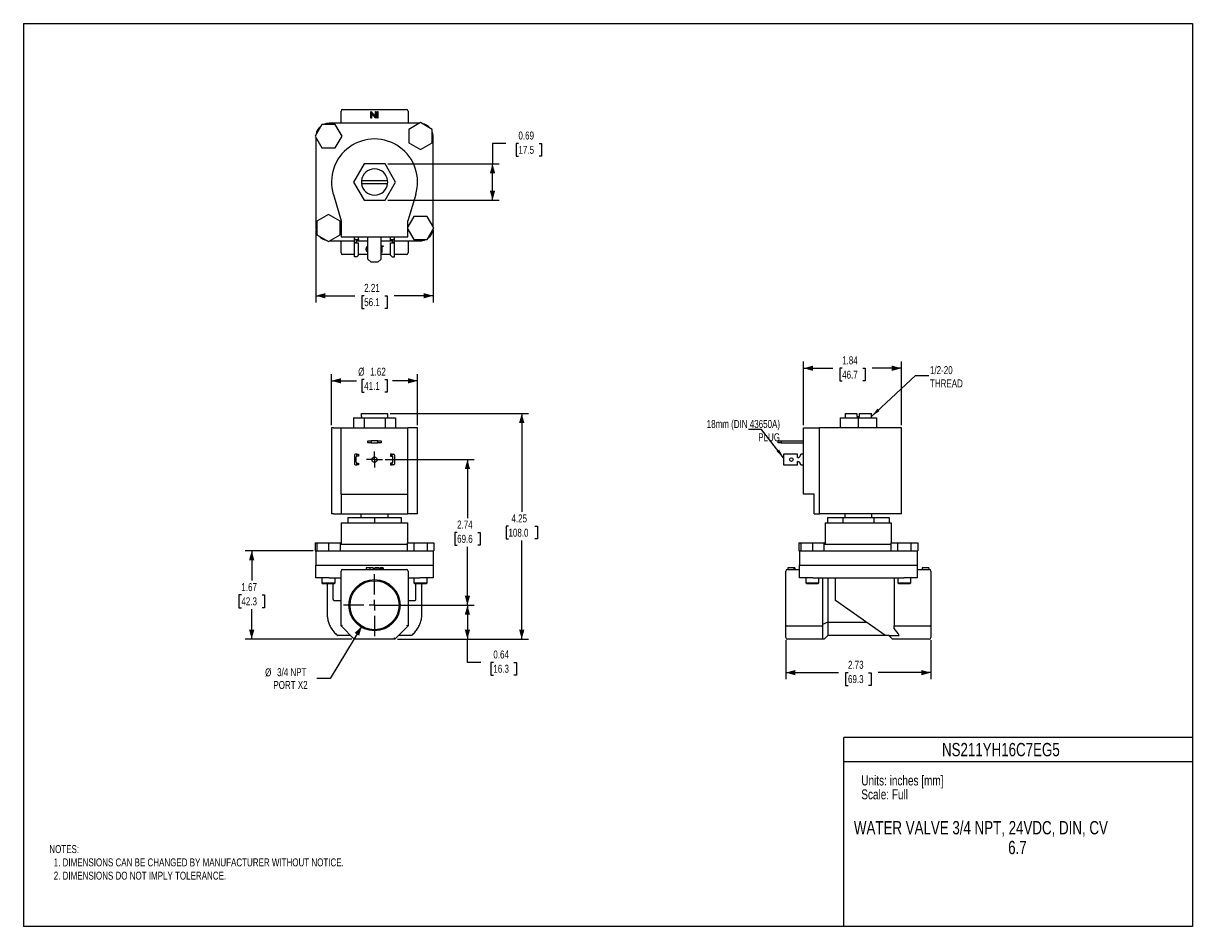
# Model space of a CAD drawing. Header units: inches. Extents: x 0 to 22, y 0 to 17.
import ezdxf
from ezdxf.enums import TextEntityAlignment as Align

# ---------------------------------------------------------------- set-up
doc = ezdxf.new("R2010")
doc.units = ezdxf.units.IN
doc.header["$MEASUREMENT"] = 0
doc.linetypes.add('SLD-Center', pattern=[0.75, 0.6, -0.05, 0.05, -0.05])
doc.linetypes.add('SLD-Solid', pattern=[0])
doc.layers.add('CENTER', color=40, linetype='SLD-Center')
doc.layers.add('SLD-DEFPOINTS', color=7, linetype='Continuous')
doc.layers.add('DIMENSIONS', color=140, linetype='SLD-Solid', lineweight=25)
doc.layers.add('TEXT', color=140, linetype='SLD-Solid', lineweight=25)
doc.styles.add('SLDTEXTSTYLE0', font='TXT', dxfattribs={"width": 0.75})
doc.dimstyles.new('SLDDIMSTYLE0', dxfattribs={"dimtxt": 0.15, "dimasz": 0.18, "dimexe": 0, "dimexo": 0.0625, "dimgap": 0.0375, "dimtad": 0, "dimtih": 1, "dimtoh": 1, "dimrnd": 1e-09, "dimzin": 12, "dimdsep": 46, "dimtxsty": 'SLDTEXTSTYLE0', "dimsah": 1, "dimcen": 0.09, "dimadec": 0, "dimazin": 3, "dimtfac": 1, "dimtofl": 0, "dimtmove": 0, "dimatfit": 3, "dimfxl": 0, "dimfrac": 2, "dimtolj": 1, "dimtzin": 12, "dimarcsym": 0})
doc.dimstyles.new('SLDDIMSTYLE1', dxfattribs={"dimtxt": 0.15, "dimasz": 0.18, "dimexe": 0, "dimexo": 0.0625, "dimgap": 0.0375, "dimtad": 0, "dimtih": 1, "dimtoh": 1, "dimrnd": 1e-09, "dimdsep": 46, "dimtxsty": 'SLDTEXTSTYLE0', "dimsah": 1, "dimcen": 0.09, "dimadec": 0, "dimazin": 2, "dimtfac": 1, "dimtofl": 0, "dimtmove": 0, "dimatfit": 3, "dimfxl": 0, "dimfrac": 2, "dimtolj": 1, "dimtzin": 12, "dimarcsym": 0})
doc.dimstyles.new('SLDDIMSTYLE2', dxfattribs={"dimtxt": 0.15, "dimasz": 0.18, "dimexe": 0, "dimexo": 0.0625, "dimgap": 0.0375, "dimtad": 0, "dimtih": 1, "dimtoh": 1, "dimrnd": 1e-09, "dimzin": 12, "dimdsep": 46, "dimtxsty": 'SLDTEXTSTYLE0', "dimsah": 1, "dimcen": 0, "dimadec": 0, "dimazin": 3, "dimtfac": 1, "dimtofl": 0, "dimtmove": 0, "dimatfit": 3, "dimfxl": 0, "dimfrac": 2, "dimtolj": 1, "dimtzin": 12, "dimarcsym": 0})
doc.dimstyles.new('SLDDIMSTYLE3', dxfattribs={"dimtxt": 0.18, "dimasz": 0.18, "dimexe": 0, "dimexo": 0.0625, "dimgap": 0, "dimtad": 0, "dimtih": 1, "dimtoh": 1, "dimdec": 0, "dimrnd": 1e-09, "dimzin": 0, "dimdsep": 46, "dimtxsty": 'Standard', "dimsah": 1, "dimcen": 0.09, "dimadec": 0, "dimazin": 0, "dimtfac": 0.18, "dimtdec": 0, "dimtofl": 0, "dimtmove": 0, "dimatfit": 3, "dimfxl": 0, "dimfrac": 2, "dimtolj": 1, "dimtzin": 0, "dimarcsym": 0})

# ---------------------------------------------------------------- blocks, each defined once
blk = doc.blocks.new('SW_NOTE_0')
at = {"layer": 'TEXT', "color": 0, "insert": (0, 0.242), "char_height": 0.1875, "attachment_point": 1, "style": 'SLDTEXTSTYLE0'}
blk.add_mtext('Scale: Full', dxfattribs=at)
blk = doc.blocks.new('SW_NOTE_0_1')
at = {"layer": 'TEXT', "color": 0, "insert": (0, 0.242), "char_height": 0.1875, "attachment_point": 1, "style": 'SLDTEXTSTYLE0'}
blk.add_mtext('Units: inches [mm]', dxfattribs=at)
blk = doc.blocks.new('Block1')
at = {"color": 140, "linetype": 'SLD-Solid', "lineweight": 18}
blk.add_line((22, 0), (22, 3.56), dxfattribs=at)
at = {"layer": 'TEXT'}
for p, q in [((22, 3.56), (15.44, 3.56)), ((15.44, 0), (15.44, 3.56)), ((15.44, 3.11), (22, 3.11)), ((22, 0), (15.44, 0))]:
    blk.add_line(p, q, dxfattribs=at)
for name, p in [('SW_NOTE_0_1', (15.766, 2.603)), ('SW_NOTE_0', (15.766, 2.341))]:
    blk.add_blockref(name, p, dxfattribs=at)
at = {"layer": 'TEXT', "color": 140, "style": 'SLDTEXTSTYLE0', "width": 0.75}
for tag, p in [('AUTOATTR1', (18.695, 3.451)), ('AUTOATTR0_0', (18.737, 1.981)), ('AUTOATTR0_1', (18.752, 1.609))]:
    blk.add_attdef(tag, text='', height=0.25, dxfattribs=at).set_placement(p, align=Align.TOP_CENTER)
blk = doc.blocks.new('_D')
at = {"layer": 'DIMENSIONS'}
for p, q in [((6.904, 9.66), (9.502, 9.66)), ((9.377, 9.66), (9.377, 7.805)), ((9.127, 7.534), (9.082, 7.534)), ((9.082, 7.534), (9.082, 7.296)), ((9.626, 7.534), (9.672, 7.534)), ((9.672, 7.534), (9.672, 7.296)), ((9.082, 7.296), (9.127, 7.296)), ((9.377, 5.41), (9.377, 7.266)), ((9.672, 7.296), (9.626, 7.296)), ((7.037, 5.41), (9.502, 5.41))]:
    blk.add_line(p, q, dxfattribs=at)
for points in [[(9.377, 9.66), (9.327, 9.48), (9.427, 9.48)], [(9.377, 5.41), (9.427, 5.59), (9.327, 5.59)]]:
    blk.add_solid(points, dxfattribs=at)
at = {"layer": 'DIMENSIONS', "char_height": 0.15, "attachment_point": 1, "style": 'SLDTEXTSTYLE0'}
for s, insert in [('4.25', (9.183, 7.758)), ('108.0', (9.127, 7.489))]:
    blk.add_mtext(s, dxfattribs=dict(at, insert=insert))
blk = doc.blocks.new('_D_1')
at = {"layer": 'DIMENSIONS'}
for p, q in [((6.807, 8.79), (8.48, 8.79)), ((8.355, 8.79), (8.355, 7.69)), ((8.161, 7.419), (8.115, 7.419)), ((8.115, 7.419), (8.115, 7.181)), ((8.549, 7.419), (8.594, 7.419)), ((8.594, 7.419), (8.594, 7.181)), ((8.115, 7.181), (8.161, 7.181)), ((8.355, 6.05), (8.355, 7.151)), ((8.594, 7.181), (8.549, 7.181)), ((6.657, 6.05), (8.48, 6.05))]:
    blk.add_line(p, q, dxfattribs=at)
for points in [[(8.355, 8.79), (8.305, 8.61), (8.405, 8.61)], [(8.355, 6.05), (8.405, 6.23), (8.305, 6.23)]]:
    blk.add_solid(points, dxfattribs=at)
at = {"layer": 'DIMENSIONS', "char_height": 0.15, "attachment_point": 1, "style": 'SLDTEXTSTYLE0'}
for s, insert in [('2.74', (8.161, 7.643)), ('69.6', (8.161, 7.374))]:
    blk.add_mtext(s, dxfattribs=dict(at, insert=insert))
blk = doc.blocks.new('_D_2')
at = {"layer": 'DIMENSIONS'}
for p, q in [((7.238, 6.05), (8.48, 6.05)), ((8.355, 6.05), (8.355, 5.41)), ((7.037, 5.41), (8.48, 5.41)), ((8.355, 4.974), (8.355, 5.41)), ((8.605, 4.974), (8.355, 4.974)), ((8.843, 4.973), (8.797, 4.973)), ((8.797, 4.973), (8.797, 4.735)), ((9.231, 4.973), (9.276, 4.973)), ((9.276, 4.973), (9.276, 4.735)), ((8.797, 4.735), (8.843, 4.735)), ((9.276, 4.735), (9.231, 4.735))]:
    blk.add_line(p, q, dxfattribs=at)
for points in [[(8.355, 6.05), (8.305, 5.87), (8.405, 5.87)], [(8.355, 5.41), (8.405, 5.59), (8.305, 5.59)]]:
    blk.add_solid(points, dxfattribs=at)
at = {"layer": 'DIMENSIONS', "char_height": 0.15, "attachment_point": 1, "style": 'SLDTEXTSTYLE0'}
for s, insert in [('0.64', (8.843, 5.197)), ('16.3', (8.843, 4.928))]:
    blk.add_mtext(s, dxfattribs=dict(at, insert=insert))
blk = doc.blocks.new('_D_3')
at = {"layer": 'DIMENSIONS'}
for p, q in [((5.797, 9.438), (5.797, 10.398)), ((7.417, 9.438), (7.417, 10.398)), ((5.797, 10.273), (6.27, 10.273)), ((6.413, 10.295), (6.368, 10.295)), ((6.368, 10.295), (6.368, 10.057)), ((6.801, 10.295), (6.847, 10.295)), ((6.847, 10.295), (6.847, 10.057)), ((7.417, 10.273), (6.945, 10.273)), ((6.368, 10.057), (6.413, 10.057)), ((6.847, 10.057), (6.801, 10.057))]:
    blk.add_line(p, q, dxfattribs=at)
for points in [[(5.797, 10.273), (5.977, 10.223), (5.977, 10.323)], [(7.417, 10.273), (7.237, 10.323), (7.237, 10.223)]]:
    blk.add_solid(points, dxfattribs=at)
at = {"layer": 'DIMENSIONS', "char_height": 0.15, "attachment_point": 1, "style": 'SLDTEXTSTYLE0'}
for s, insert in [('%%c', (6.3, 10.519)), ('1.62', (6.526, 10.519)), ('41.1', (6.413, 10.251))]:
    blk.add_mtext(s, dxfattribs=dict(at, insert=insert))
blk = doc.blocks.new('_D_4')
at = {"layer": 'DIMENSIONS'}
for p, q in [((6.369, 5.656), (5.772, 4.669)), ((5.772, 4.669), (5.522, 4.669))]:
    blk.add_line(p, q, dxfattribs=at)
blk.add_solid([(6.369, 5.656), (6.233, 5.528), (6.318, 5.476)], dxfattribs=at)
at = {"layer": 'DIMENSIONS', "char_height": 0.15, "attachment_point": 1, "style": 'SLDTEXTSTYLE0'}
for s, insert in [('%%c', (4.548, 4.861)), ('3/4 NPT', (4.774, 4.864)), ('PORT X2', (4.704, 4.623))]:
    blk.add_mtext(s, dxfattribs=dict(at, insert=insert))
blk = doc.blocks.new('_D_5')
at = {"layer": 'DIMENSIONS'}
for p, q in [((5.452, 7.075), (4.171, 7.075)), ((4.296, 7.075), (4.296, 6.513)), ((4.102, 6.242), (4.056, 6.242)), ((4.056, 6.242), (4.056, 6.003)), ((4.49, 6.242), (4.535, 6.242)), ((4.535, 6.242), (4.535, 6.003)), ((4.056, 6.003), (4.102, 6.003)), ((4.296, 5.41), (4.296, 5.973)), ((4.535, 6.003), (4.49, 6.003)), ((6.177, 5.41), (4.171, 5.41))]:
    blk.add_line(p, q, dxfattribs=at)
for points in [[(4.296, 7.075), (4.246, 6.895), (4.346, 6.895)], [(4.296, 5.41), (4.346, 5.59), (4.246, 5.59)]]:
    blk.add_solid(points, dxfattribs=at)
at = {"layer": 'DIMENSIONS', "char_height": 0.15, "attachment_point": 1, "style": 'SLDTEXTSTYLE0'}
for s, insert in [('1.67', (4.102, 6.465)), ('42.3', (4.102, 6.197))]:
    blk.add_mtext(s, dxfattribs=dict(at, insert=insert))
blk = doc.blocks.new('SW_CENTERMARKSYMBOL_0')
at = {"layer": 'CENTER', "color": 0}
for p, q in [((0, 0.2), (0, 0.581)), ((-0.2, 0), (-0.581, 0)), ((0, 0), (-0.1, 0)), ((0, 0), (0, 0.1)), ((0, 0), (0, -0.1)), ((0, 0), (0.1, 0)), ((0.2, 0), (0.581, 0)), ((0, -0.2), (0, -0.581))]:
    blk.add_line(p, q, dxfattribs=at)
blk = doc.blocks.new('SW_CENTERMARKSYMBOL_1')
at = {"layer": 'CENTER', "color": 0}
for p, q in [((-0.1, 0), (-0.15, 0)), ((0, 0), (-0.1, 0)), ((0, 0.1), (0, 0.15)), ((0, 0), (0, 0.1)), ((0, 0), (0, -0.1)), ((0, 0), (0.1, 0)), ((0.1, 0), (0.15, 0)), ((0, -0.1), (0, -0.15))]:
    blk.add_line(p, q, dxfattribs=at)
blk = doc.blocks.new('_D_6')
at = {"layer": 'DIMENSIONS'}
for p, q in [((14.345, 5.39), (14.345, 4.655)), ((17.075, 5.39), (17.075, 4.655)), ((14.345, 4.78), (15.339, 4.78)), ((15.516, 4.779), (15.47, 4.779)), ((15.47, 4.779), (15.47, 4.541)), ((15.904, 4.779), (15.95, 4.779)), ((15.95, 4.779), (15.95, 4.541)), ((17.075, 4.78), (16.081, 4.78)), ((15.47, 4.541), (15.516, 4.541)), ((15.95, 4.541), (15.904, 4.541))]:
    blk.add_line(p, q, dxfattribs=at)
for points in [[(14.345, 4.78), (14.525, 4.73), (14.525, 4.83)], [(17.075, 4.78), (16.895, 4.83), (16.895, 4.73)]]:
    blk.add_solid(points, dxfattribs=at)
at = {"layer": 'DIMENSIONS', "char_height": 0.15, "attachment_point": 1, "style": 'SLDTEXTSTYLE0'}
for s, insert in [('2.73', (15.516, 5.003)), ('69.3', (15.516, 4.734))]:
    blk.add_mtext(s, dxfattribs=dict(at, insert=insert))
blk = doc.blocks.new('_D_7')
at = {"layer": 'DIMENSIONS'}
for p, q in [((14.68, 9.438), (14.68, 10.634)), ((16.52, 9.438), (16.52, 10.634)), ((14.68, 10.509), (15.229, 10.509)), ((15.406, 10.508), (15.36, 10.508)), ((15.36, 10.508), (15.36, 10.27)), ((15.794, 10.508), (15.84, 10.508)), ((15.84, 10.508), (15.84, 10.27)), ((16.52, 10.509), (15.971, 10.509)), ((15.36, 10.27), (15.406, 10.27)), ((15.84, 10.27), (15.794, 10.27))]:
    blk.add_line(p, q, dxfattribs=at)
for points in [[(14.68, 10.509), (14.86, 10.459), (14.86, 10.559)], [(16.52, 10.509), (16.34, 10.559), (16.34, 10.459)]]:
    blk.add_solid(points, dxfattribs=at)
at = {"layer": 'DIMENSIONS', "char_height": 0.15, "attachment_point": 1, "style": 'SLDTEXTSTYLE0'}
for s, insert in [('1.84', (15.406, 10.732)), ('46.7', (15.406, 10.463))]:
    blk.add_mtext(s, dxfattribs=dict(at, insert=insert))
blk = doc.blocks.new('_D_8')
at = {"layer": 'DIMENSIONS'}
for p, q in [((5.502, 13.109), (5.502, 11.749)), ((7.712, 13.109), (7.712, 11.749)), ((5.502, 11.874), (6.236, 11.874)), ((6.413, 11.873), (6.368, 11.873)), ((6.368, 11.873), (6.368, 11.635)), ((6.801, 11.873), (6.847, 11.873)), ((6.847, 11.873), (6.847, 11.635)), ((7.712, 11.874), (6.978, 11.874)), ((6.368, 11.635), (6.413, 11.635)), ((6.847, 11.635), (6.801, 11.635))]:
    blk.add_line(p, q, dxfattribs=at)
for points in [[(5.502, 11.874), (5.682, 11.824), (5.682, 11.924)], [(7.712, 11.874), (7.532, 11.924), (7.532, 11.824)]]:
    blk.add_solid(points, dxfattribs=at)
at = {"layer": 'DIMENSIONS', "char_height": 0.15, "attachment_point": 1, "style": 'SLDTEXTSTYLE0'}
for s, insert in [('2.21', (6.413, 12.097)), ('56.1', (6.413, 11.828))]:
    blk.add_mtext(s, dxfattribs=dict(at, insert=insert))
blk = doc.blocks.new('_D_9')
at = {"layer": 'DIMENSIONS'}
for p, q in [((9.077, 14.741), (8.827, 14.741)), ((8.827, 14.741), (8.827, 14.358)), ((9.315, 14.74), (9.269, 14.74)), ((9.269, 14.74), (9.269, 14.502)), ((9.703, 14.74), (9.749, 14.74)), ((9.749, 14.74), (9.749, 14.502)), ((6.856, 14.358), (8.952, 14.358)), ((8.827, 13.67), (8.827, 14.358)), ((9.269, 14.502), (9.315, 14.502)), ((9.749, 14.502), (9.703, 14.502)), ((6.856, 13.67), (8.952, 13.67))]:
    blk.add_line(p, q, dxfattribs=at)
for points in [[(8.827, 14.358), (8.777, 14.178), (8.877, 14.178)], [(8.827, 13.67), (8.877, 13.85), (8.777, 13.85)]]:
    blk.add_solid(points, dxfattribs=at)
at = {"layer": 'DIMENSIONS', "char_height": 0.15, "attachment_point": 1, "style": 'SLDTEXTSTYLE0'}
for s, insert in [('0.69', (9.315, 14.964)), ('17.5', (9.315, 14.695))]:
    blk.add_mtext(s, dxfattribs=dict(at, insert=insert))

msp = doc.modelspace()

# ---------------------------------------------------------------- linework, layer by layer
at = {"color": 7, "linetype": 'SLD-Solid'}
for p, q in [((0, 17), (0, 0)), ((0, 17), (22, 17)), ((22, 17), (22, 0)), ((22, 0), (0, 0))]:
    msp.add_line(p, q, dxfattribs=at)
for p, q in [((5.977, 15.119), (5.977, 15.349)), ((6.007, 15.379), (7.207, 15.379)), ((6.538, 15.214), (6.538, 15.339)), ((6.538, 15.339), (6.54, 15.339)), ((6.549, 15.214), (6.538, 15.214)), ((6.54, 15.339), (6.623, 15.241)), ((6.631, 15.214), (6.549, 15.312)), ((6.549, 15.312), (6.549, 15.214)), ((6.623, 15.241), (6.623, 15.339)), ((6.623, 15.339), (6.634, 15.339)), ((6.634, 15.214), (6.631, 15.214)), ((6.634, 15.339), (6.634, 15.214)), ((6.661, 15.214), (6.661, 15.339)), ((6.661, 15.339), (6.672, 15.339)), ((6.672, 15.214), (6.661, 15.214)), ((6.672, 15.339), (6.672, 15.214)), ((7.237, 15.349), (7.237, 15.119)), ((5.616, 15.098), (5.49, 14.879)), ((5.869, 15.098), (5.616, 15.098)), ((7.45, 15.119), (5.752, 15.119)), ((5.995, 14.879), (5.869, 15.098)), ((7.472, 15.132), (7.254, 15.005)), ((7.254, 15.005), (7.254, 14.753)), ((7.691, 15.005), (7.472, 15.132)), ((7.691, 14.753), (7.691, 15.005)), ((5.49, 14.879), (5.616, 14.66)), ((5.502, 14.857), (5.502, 13.159)), ((5.869, 14.66), (5.995, 14.879)), ((7.254, 14.753), (7.472, 14.626)), ((7.472, 14.626), (7.691, 14.753)), ((7.712, 13.171), (7.712, 14.869)), ((5.616, 14.66), (5.869, 14.66)), ((6.409, 14.358), (6.21, 14.014)), ((6.806, 14.358), (6.409, 14.358)), ((7.004, 14.014), (6.806, 14.358)), ((6.21, 14.014), (6.409, 13.67)), ((6.854, 14.039), (6.361, 14.039)), ((6.361, 13.989), (6.854, 13.989)), ((6.806, 13.67), (7.004, 14.014)), ((5.832, 13.779), (5.982, 13.284)), ((6.409, 13.67), (6.806, 13.67)), ((7.382, 13.779), (7.232, 13.284)), ((5.742, 13.402), (5.524, 13.275)), ((5.524, 13.275), (5.524, 13.023)), ((5.961, 13.275), (5.742, 13.402)), ((5.961, 13.023), (5.961, 13.275)), ((5.982, 13.284), (5.982, 12.984)), ((7.346, 13.368), (7.232, 13.171)), ((7.232, 12.984), (7.232, 13.284)), ((7.599, 13.368), (7.346, 13.368)), ((7.725, 13.149), (7.599, 13.368)), ((5.524, 13.023), (5.742, 12.896)), ((5.742, 12.896), (5.961, 13.023)), ((5.982, 12.984), (7.232, 12.984)), ((6.232, 12.928), (6.232, 12.984)), ((6.307, 12.93), (6.307, 12.984)), ((6.482, 12.564), (6.482, 12.984)), ((6.732, 12.564), (6.732, 12.984)), ((6.907, 12.93), (6.907, 12.984)), ((6.982, 12.928), (6.982, 12.984)), ((7.232, 13.127), (7.346, 12.93)), ((7.599, 12.93), (7.725, 13.149)), ((5.764, 12.909), (6.232, 12.909)), ((5.977, 12.679), (5.977, 12.909)), ((6.232, 12.87), (6.232, 12.928)), ((6.232, 12.609), (6.232, 12.87)), ((6.247, 12.87), (6.232, 12.87)), ((6.247, 12.93), (6.307, 12.93)), ((6.247, 12.87), (6.307, 12.87)), ((6.264, 12.909), (6.482, 12.909)), ((6.264, 12.907), (6.264, 12.87)), ((6.307, 12.921), (6.279, 12.921)), ((6.307, 12.93), (6.307, 12.921)), ((6.307, 12.639), (6.307, 12.87)), ((6.732, 12.909), (6.95, 12.909)), ((6.732, 12.814), (6.771, 12.814)), ((6.771, 12.801), (6.744, 12.801)), ((6.744, 12.801), (6.744, 12.689)), ((6.771, 12.814), (6.771, 12.801)), ((6.907, 12.93), (6.967, 12.93)), ((6.907, 12.921), (6.907, 12.93)), ((6.935, 12.921), (6.907, 12.921)), ((6.907, 12.639), (6.907, 12.87)), ((6.907, 12.87), (6.967, 12.87)), ((6.95, 12.87), (6.95, 12.907)), ((6.982, 12.87), (6.967, 12.87)), ((6.982, 12.87), (6.982, 12.928)), ((6.982, 12.909), (7.462, 12.909)), ((6.982, 12.609), (6.982, 12.87)), ((7.237, 12.909), (7.237, 12.679)), ((7.346, 12.93), (7.599, 12.93)), ((6.232, 12.649), (6.007, 12.649)), ((6.247, 12.609), (6.232, 12.609)), ((6.277, 12.609), (6.247, 12.609)), ((6.277, 12.609), (6.307, 12.639)), ((6.482, 12.649), (6.307, 12.649)), ((6.482, 12.564), (6.542, 12.504)), ((6.672, 12.504), (6.732, 12.564)), ((6.744, 12.689), (6.732, 12.689)), ((6.907, 12.649), (6.732, 12.649)), ((6.937, 12.609), (6.907, 12.639)), ((6.937, 12.609), (6.967, 12.609)), ((6.967, 12.609), (6.982, 12.609)), ((7.207, 12.649), (6.982, 12.649)), ((6.672, 12.504), (6.542, 12.504)), ((6.21, 9.574), (6.21, 9.388)), ((6.21, 9.574), (6.409, 9.574)), ((6.359, 9.6), (6.359, 9.574)), ((6.359, 9.6), (6.361, 9.6)), ((6.361, 9.6), (6.361, 9.66)), ((6.361, 9.66), (6.854, 9.66)), ((6.409, 9.574), (6.409, 9.388)), ((6.409, 9.574), (6.806, 9.574)), ((6.806, 9.574), (6.806, 9.388)), ((6.806, 9.574), (7.004, 9.574)), ((6.854, 9.66), (6.854, 9.6)), ((6.854, 9.6), (6.855, 9.6)), ((6.855, 9.574), (6.855, 9.6)), ((7.004, 9.574), (7.004, 9.388)), ((15.366, 9.574), (15.366, 9.388)), ((15.366, 9.574), (15.71, 9.574)), ((15.462, 9.66), (15.462, 9.574)), ((15.462, 9.66), (15.685, 9.66)), ((15.685, 9.66), (15.685, 9.6)), ((15.685, 9.6), (15.735, 9.6)), ((15.71, 9.574), (15.71, 9.388)), ((15.71, 9.574), (16.054, 9.574)), ((15.735, 9.6), (15.735, 9.66)), ((15.735, 9.66), (15.958, 9.66)), ((15.958, 9.574), (15.958, 9.66)), ((16.054, 9.574), (16.054, 9.388)), ((5.797, 9.388), (5.797, 7.768)), ((5.832, 9.388), (5.797, 9.388)), ((5.832, 9.388), (5.982, 9.388)), ((5.982, 8.138), (5.982, 9.388)), ((5.982, 9.388), (7.232, 9.388)), ((7.232, 8.138), (7.232, 9.388)), ((7.382, 9.388), (7.232, 9.388)), ((7.417, 9.388), (7.382, 9.388)), ((7.417, 7.768), (7.417, 9.388)), ((14.68, 8.138), (14.68, 9.388)), ((14.68, 9.388), (14.98, 9.388)), ((14.98, 7.768), (14.98, 9.388)), ((15.475, 9.388), (14.98, 9.388)), ((16.52, 9.388), (15.475, 9.388)), ((16.52, 7.768), (16.52, 9.388)), ((6.482, 9.108), (6.482, 9.14)), ((6.482, 9.14), (6.542, 9.14)), ((6.542, 9.108), (6.482, 9.108)), ((6.542, 9.14), (6.542, 9.108)), ((6.672, 9.14), (6.542, 9.14)), ((6.542, 9.108), (6.672, 9.108)), ((6.672, 9.108), (6.672, 9.14)), ((6.672, 9.14), (6.732, 9.14)), ((6.732, 9.108), (6.672, 9.108)), ((6.732, 9.14), (6.732, 9.108)), ((14.2, 9.108), (14.2, 9.14)), ((14.2, 9.14), (14.26, 9.14)), ((14.26, 9.108), (14.2, 9.108)), ((14.26, 9.14), (14.26, 9.108)), ((14.26, 9.14), (14.68, 9.14)), ((14.26, 9.108), (14.68, 9.108)), ((6.232, 8.874), (6.232, 8.707)), ((6.277, 8.889), (6.247, 8.889)), ((6.264, 8.739), (6.264, 8.842)), ((6.277, 8.857), (6.277, 8.889)), ((6.277, 8.889), (6.307, 8.889)), ((6.307, 8.857), (6.279, 8.857)), ((6.307, 8.889), (6.307, 8.857)), ((6.907, 8.889), (6.907, 8.857)), ((6.937, 8.889), (6.907, 8.889)), ((6.907, 8.857), (6.935, 8.857)), ((6.937, 8.857), (6.937, 8.889)), ((6.937, 8.889), (6.967, 8.889)), ((6.95, 8.739), (6.95, 8.842)), ((6.982, 8.874), (6.982, 8.707)), ((14.305, 8.889), (14.305, 8.874)), ((14.566, 8.889), (14.305, 8.889)), ((14.305, 8.874), (14.305, 8.707)), ((14.566, 8.874), (14.566, 8.889)), ((14.566, 8.829), (14.566, 8.874)), ((14.68, 8.889), (14.626, 8.889)), ((6.247, 8.692), (6.277, 8.692)), ((6.277, 8.692), (6.277, 8.724)), ((6.307, 8.692), (6.277, 8.692)), ((6.279, 8.724), (6.307, 8.724)), ((6.307, 8.724), (6.307, 8.692)), ((6.907, 8.724), (6.907, 8.692)), ((6.935, 8.724), (6.907, 8.724)), ((6.907, 8.692), (6.937, 8.692)), ((6.937, 8.692), (6.937, 8.724)), ((6.967, 8.692), (6.937, 8.692)), ((14.305, 8.707), (14.305, 8.692)), ((14.305, 8.692), (14.566, 8.692)), ((14.566, 8.707), (14.566, 8.752)), ((14.566, 8.692), (14.566, 8.707)), ((14.626, 8.692), (14.68, 8.692)), ((5.982, 8.138), (7.232, 8.138)), ((5.982, 8.138), (5.982, 7.768)), ((7.232, 7.768), (7.232, 8.138)), ((14.88, 8.138), (14.68, 8.138)), ((14.88, 7.768), (14.88, 8.138)), ((5.832, 7.768), (5.797, 7.768)), ((5.832, 7.768), (5.982, 7.768)), ((5.982, 7.768), (7.232, 7.768)), ((6.351, 7.768), (6.351, 7.698)), ((6.863, 7.698), (6.863, 7.768)), ((7.382, 7.768), (7.232, 7.768)), ((7.417, 7.768), (7.382, 7.768)), ((14.88, 7.768), (14.98, 7.768)), ((15.475, 7.768), (14.98, 7.768)), ((15.454, 7.768), (15.454, 7.698)), ((16.52, 7.768), (15.475, 7.768)), ((15.966, 7.698), (15.966, 7.768)), ((5.982, 7.598), (5.982, 7.2)), ((5.982, 7.598), (7.232, 7.598)), ((6.107, 7.698), (6.107, 7.598)), ((6.107, 7.698), (6.607, 7.698)), ((6.607, 7.698), (6.607, 7.598)), ((6.607, 7.698), (7.107, 7.698)), ((7.107, 7.698), (7.107, 7.598)), ((7.232, 7.225), (7.232, 7.598)), ((15.085, 7.598), (15.085, 7.2)), ((15.085, 7.598), (16.335, 7.598)), ((15.133, 7.698), (15.133, 7.598)), ((15.133, 7.698), (15.421, 7.698)), ((15.421, 7.698), (15.421, 7.598)), ((15.421, 7.698), (15.999, 7.698)), ((15.999, 7.698), (15.999, 7.598)), ((15.999, 7.698), (16.288, 7.698)), ((16.288, 7.698), (16.288, 7.598)), ((16.335, 7.225), (16.335, 7.598)), ((5.49, 7.225), (5.49, 7.075)), ((5.49, 7.225), (5.524, 7.225)), ((5.49, 7.075), (5.502, 7.075)), ((5.502, 7.075), (5.502, 6.8)), ((5.502, 7.075), (5.524, 7.075)), ((5.524, 7.225), (5.524, 7.075)), ((5.524, 7.225), (5.742, 7.225)), ((5.524, 7.075), (5.556, 7.075)), ((5.556, 7.075), (5.716, 7.075)), ((5.716, 7.075), (5.742, 7.075)), ((5.742, 7.225), (5.742, 7.075)), ((5.742, 7.225), (5.961, 7.225)), ((5.742, 7.075), (5.764, 7.075)), ((5.764, 7.075), (7.462, 7.075)), ((5.961, 7.225), (5.961, 7.075)), ((5.961, 7.225), (5.982, 7.225)), ((5.982, 7.2), (5.961, 7.179)), ((5.982, 7.2), (7.22, 7.2)), ((7.22, 7.225), (7.22, 7.075)), ((7.22, 7.225), (7.346, 7.225)), ((7.346, 7.225), (7.346, 7.075)), ((7.346, 7.225), (7.599, 7.225)), ((7.462, 7.075), (7.563, 7.075)), ((7.563, 7.075), (7.599, 7.075)), ((7.599, 7.225), (7.599, 7.075)), ((7.599, 7.225), (7.725, 7.225)), ((7.599, 7.075), (7.618, 7.075)), ((7.618, 7.075), (7.71, 7.075)), ((7.71, 7.075), (7.725, 7.075)), ((7.712, 7.075), (7.712, 6.8)), ((7.725, 7.225), (7.725, 7.075)), ((14.593, 7.225), (14.593, 7.075)), ((14.593, 7.225), (14.626, 7.225)), ((14.593, 7.075), (14.605, 7.075)), ((14.605, 7.075), (14.605, 6.8)), ((14.605, 7.075), (14.626, 7.075)), ((14.626, 7.225), (14.626, 7.075)), ((14.626, 7.225), (14.845, 7.225)), ((14.626, 7.075), (14.659, 7.075)), ((14.659, 7.075), (14.819, 7.075)), ((14.819, 7.075), (14.845, 7.075)), ((14.845, 7.225), (14.845, 7.075)), ((14.845, 7.225), (15.064, 7.225)), ((14.845, 7.075), (14.867, 7.075)), ((14.867, 7.075), (16.565, 7.075)), ((15.064, 7.225), (15.085, 7.225)), ((15.064, 7.225), (15.064, 7.075)), ((15.085, 7.2), (15.064, 7.179)), ((15.085, 7.2), (16.323, 7.2)), ((16.323, 7.225), (16.323, 7.075)), ((16.323, 7.225), (16.449, 7.225)), ((16.449, 7.225), (16.449, 7.075)), ((16.449, 7.225), (16.701, 7.225)), ((16.565, 7.075), (16.666, 7.075)), ((16.666, 7.075), (16.701, 7.075)), ((16.701, 7.225), (16.701, 7.075)), ((16.701, 7.225), (16.828, 7.225)), ((16.701, 7.075), (16.72, 7.075)), ((16.72, 7.075), (16.812, 7.075)), ((16.812, 7.075), (16.828, 7.075)), ((16.815, 7.075), (16.815, 6.8)), ((16.828, 7.225), (16.828, 7.075)), ((5.502, 6.564), (5.502, 6.8)), ((5.502, 6.8), (5.752, 6.8)), ((5.502, 6.8), (5.752, 6.8)), ((5.752, 6.8), (7.462, 6.8)), ((5.752, 6.8), (7.462, 6.8)), ((5.977, 5.66), (5.977, 6.691)), ((6.007, 6.721), (7.207, 6.721)), ((6.45, 6.751), (6.45, 6.721)), ((6.516, 6.751), (6.516, 6.721)), ((6.582, 6.751), (6.582, 6.721)), ((6.607, 6.751), (6.607, 6.721)), ((6.61, 6.751), (6.61, 6.721)), ((6.649, 6.751), (6.649, 6.721)), ((6.687, 6.751), (6.687, 6.721)), ((6.705, 6.751), (6.705, 6.721)), ((6.732, 6.751), (6.705, 6.751)), ((6.744, 6.751), (6.732, 6.751)), ((6.732, 6.751), (6.732, 6.721)), ((6.744, 6.751), (6.744, 6.721)), ((6.771, 6.751), (6.744, 6.751)), ((6.771, 6.751), (6.771, 6.721)), ((7.237, 6.691), (7.237, 5.66)), ((7.462, 6.8), (7.712, 6.8)), ((7.462, 6.8), (7.712, 6.8)), ((7.712, 6.8), (7.712, 6.564)), ((14.345, 5.673), (14.345, 6.691)), ((14.375, 6.721), (14.605, 6.721)), ((14.382, 6.751), (14.382, 6.721)), ((14.383, 6.751), (14.382, 6.751)), ((14.385, 6.751), (14.385, 6.721)), ((14.497, 6.751), (14.385, 6.751)), ((14.497, 6.751), (14.497, 6.721)), ((14.51, 6.751), (14.497, 6.751)), ((14.51, 6.751), (14.51, 6.721)), ((14.513, 6.751), (14.512, 6.751)), ((14.513, 6.751), (14.513, 6.721)), ((14.605, 6.564), (14.605, 6.8)), ((14.605, 6.8), (14.855, 6.8)), ((14.605, 6.8), (14.855, 6.8)), ((14.855, 6.8), (16.565, 6.8)), ((14.855, 6.8), (16.565, 6.8)), ((16.565, 6.8), (16.815, 6.8)), ((16.565, 6.8), (16.815, 6.8)), ((16.815, 6.8), (16.815, 6.564)), ((16.815, 6.721), (17.045, 6.721)), ((16.91, 6.751), (16.91, 6.721)), ((17.035, 6.751), (16.91, 6.751)), ((17.035, 6.751), (17.035, 6.721)), ((17.075, 6.691), (17.075, 5.673)), ((5.752, 6.564), (5.502, 6.564)), ((5.618, 6.564), (5.618, 6.47)), ((5.618, 6.47), (5.638, 6.45)), ((5.618, 6.47), (5.866, 6.47)), ((5.846, 6.45), (5.638, 6.45)), ((5.717, 6.45), (5.717, 5.872)), ((5.752, 6.564), (5.977, 6.564)), ((5.828, 6.163), (5.828, 6.45)), ((5.846, 6.45), (5.866, 6.47)), ((5.866, 6.47), (5.866, 6.564)), ((7.237, 6.564), (7.462, 6.564)), ((7.348, 6.564), (7.348, 6.47)), ((7.348, 6.47), (7.368, 6.45)), ((7.348, 6.47), (7.596, 6.47)), ((7.576, 6.45), (7.368, 6.45)), ((7.387, 6.163), (7.387, 6.45)), ((7.712, 6.564), (7.462, 6.564)), ((7.497, 5.872), (7.497, 6.45)), ((7.576, 6.45), (7.596, 6.47)), ((7.596, 6.47), (7.596, 6.564)), ((14.855, 6.564), (14.605, 6.564)), ((14.721, 6.564), (14.721, 6.47)), ((14.721, 6.47), (14.741, 6.45)), ((14.721, 6.47), (14.969, 6.47)), ((14.949, 6.45), (14.741, 6.45)), ((14.855, 6.564), (16.565, 6.564)), ((14.949, 6.45), (14.969, 6.47)), ((14.969, 6.47), (14.969, 6.564)), ((15.035, 6.564), (15.035, 5.66)), ((15.135, 6.564), (15.135, 5.73)), ((15.28, 6.163), (15.28, 6.564)), ((16.385, 6.564), (16.385, 5.66)), ((16.451, 6.564), (16.451, 6.47)), ((16.451, 6.47), (16.471, 6.45)), ((16.451, 6.47), (16.699, 6.47)), ((16.679, 6.45), (16.471, 6.45)), ((16.815, 6.564), (16.565, 6.564)), ((16.679, 6.45), (16.699, 6.47)), ((16.699, 6.47), (16.699, 6.564)), ((5.853, 6.136), (5.977, 6.136)), ((7.237, 6.136), (7.362, 6.136)), ((16.209, 5.486), (15.28, 6.136)), ((15.135, 5.73), (15.035, 5.689)), ((15.135, 5.73), (15.135, 5.48)), ((15.135, 5.73), (15.86, 5.73)), ((5.977, 5.66), (6.007, 5.673)), ((6.227, 5.41), (5.977, 5.66)), ((7.237, 5.66), (6.987, 5.41)), ((7.207, 5.673), (7.237, 5.66)), ((14.345, 5.44), (14.345, 5.673)), ((14.375, 5.66), (15.035, 5.66)), ((15.035, 5.66), (15.035, 5.41)), ((16.385, 5.66), (17.045, 5.66)), ((16.385, 5.61), (16.385, 5.66)), ((17.075, 5.673), (17.075, 5.44)), ((6.157, 5.48), (5.91, 5.48)), ((6.24, 5.44), (6.227, 5.41)), ((6.987, 5.41), (6.227, 5.41)), ((6.975, 5.44), (6.987, 5.41)), ((7.304, 5.48), (7.057, 5.48)), ((15.035, 5.41), (14.375, 5.41)), ((15.065, 5.41), (15.035, 5.41)), ((15.135, 5.48), (15.065, 5.41)), ((16.227, 5.48), (15.135, 5.48)), ((16.355, 5.41), (16.285, 5.48)), ((16.289, 5.48), (16.478, 5.48)), ((17.045, 5.41), (16.355, 5.41))]:
    msp.add_line(p, q)
for centre, radius in [((6.607, 8.79), 0.05), ((14.45, 8.79), 0.0335), ((6.607, 6.05), 0.481), ((6.607, 6.05), 0.461)]:
    msp.add_circle(centre, radius)
for centre, radius, start, end in [((6.007, 15.349), 0.03, 90, 180), ((7.207, 15.349), 0.03, 0, 90), ((5.752, 14.869), 0.25, 128.3789, 171.6211), ((5.752, 14.869), 0.25, 90, 113.7943), ((7.462, 14.869), 0.25, 38.3789, 81.6211), ((7.462, 14.869), 0.25, 0, 23.7943), ((6.607, 14.014), 0.81, 343.1245, 196.8755), ((6.607, 14.014), 0.248, 5.7856, 174.2144), ((6.607, 14.014), 0.248, 174.2144, 185.7856), ((6.607, 14.014), 0.248, 185.7856, 354.2144), ((6.607, 14.014), 0.248, 354.2144, 5.7856), ((5.752, 13.159), 0.25, 180, 203.7943), ((5.752, 13.159), 0.25, 218.3789, 261.6211), ((7.462, 13.159), 0.25, 308.3789, 351.6211), ((7.462, 13.159), 0.25, 270, 293.7943), ((6.007, 12.679), 0.03, 180, 270), ((7.207, 12.679), 0.03, 270, 0), ((6.247, 8.874), 0.015, 90, 180), ((6.279, 8.842), 0.015, 97.6623, 180), ((6.279, 8.842), 0.015, 90, 97.6623), ((6.935, 8.842), 0.015, 82.3377, 90), ((6.935, 8.842), 0.015, 0, 82.3377), ((6.967, 8.874), 0.015, 0, 90), ((14.566, 8.889), 0.06, 270, 345.5225), ((6.247, 8.707), 0.015, 180, 270), ((6.279, 8.739), 0.015, 180, 262.3377), ((6.279, 8.739), 0.015, 262.3377, 270), ((6.935, 8.739), 0.015, 270, 277.6623), ((6.935, 8.739), 0.015, 277.6623, 0), ((6.967, 8.707), 0.015, 270, 0), ((14.566, 8.692), 0.06, 14.4775, 90), ((6.007, 6.691), 0.03, 90, 180), ((7.207, 6.691), 0.03, 0, 90), ((14.375, 6.691), 0.03, 90, 180), ((17.045, 6.691), 0.03, 0, 90), ((15.71, 5.03), 0.89, 30.3724, 40.6743), ((14.375, 5.44), 0.03, 180, 270), ((17.045, 5.44), 0.03, 270, 0)]:
    msp.add_arc(centre, radius, start, end)
for centre, major_axis, ratio, start_param, end_param in [((6.607, 5.872), (0.89, 0), 0.676605, 6.211459, 6.353987), ((14.375, 5.673), (0.03, 0), 0.414214, 3.141593, 4.712389), ((17.045, 5.673), (0.03, 0), 0.414214, 4.712389, 6.283185)]:
    msp.add_ellipse(centre, major_axis=major_axis, ratio=ratio, start_param=start_param, end_param=end_param)
for points, knots in [([(6.247, 12.93), (6.243, 12.93), (6.239, 12.93), (6.234, 12.93), (6.232, 12.929), (6.232, 12.928)], [0, 0, 0, 0, 0.5, 0.5, 1, 1, 1, 1]), ([(6.279, 12.921), (6.277, 12.921), (6.275, 12.92), (6.271, 12.919), (6.269, 12.918), (6.265, 12.914), (6.264, 12.911), (6.264, 12.907)], [0, 0, 0, 0, 0.25, 0.25, 0.5, 0.5, 1, 1, 1, 1]), ([(6.45, 12.751), (6.451, 12.76), (6.454, 12.779), (6.468, 12.799), (6.479, 12.805), (6.482, 12.807)], [0, 0, 0, 0, 0.423817, 0.847429, 1, 1, 1, 1]), ([(6.482, 12.791), (6.479, 12.79), (6.471, 12.784), (6.463, 12.769), (6.462, 12.757), (6.461, 12.751)], [0, 0, 0, 0, 0.220908, 0.610375, 1, 1, 1, 1]), ([(6.95, 12.907), (6.95, 12.911), (6.949, 12.914), (6.946, 12.918), (6.944, 12.919), (6.94, 12.92), (6.938, 12.921), (6.935, 12.921)], [0, 0, 0, 0, 0.5, 0.5, 0.75, 0.75, 1, 1, 1, 1]), ([(6.982, 12.928), (6.982, 12.929), (6.981, 12.93), (6.975, 12.93), (6.971, 12.93), (6.967, 12.93)], [0, 0, 0, 0, 0.5, 0.5, 1, 1, 1, 1]), ([(6.482, 12.695), (6.481, 12.695), (6.475, 12.698), (6.464, 12.71), (6.452, 12.728), (6.451, 12.743), (6.45, 12.751)], [0, 0, 0, 0, 0.0429665, 0.3284522, 0.6641643, 1, 1, 1, 1]), ([(6.461, 12.751), (6.462, 12.743), (6.465, 12.728), (6.475, 12.714), (6.482, 12.71), (6.482, 12.71)], [0, 0, 0, 0, 0.489078, 0.978584, 1, 1, 1, 1]), ([(14.624, 8.874), (14.625, 8.878), (14.626, 8.882), (14.626, 8.887), (14.626, 8.889), (14.626, 8.889)], [0, 0, 0, 0, 0.5, 0.5, 1, 1, 1, 1]), ([(14.626, 8.692), (14.626, 8.692), (14.626, 8.693), (14.626, 8.699), (14.625, 8.703), (14.624, 8.707)], [0, 0, 0, 0, 0.5, 0.5, 1, 1, 1, 1]), ([(6.516, 6.751), (6.514, 6.751), (6.509, 6.751), (6.503, 6.751), (6.497, 6.751), (6.491, 6.751), (6.485, 6.751), (6.479, 6.751), (6.474, 6.751), (6.469, 6.751), (6.465, 6.751), (6.461, 6.751), (6.458, 6.751), (6.455, 6.751), (6.453, 6.751), (6.451, 6.751), (6.45, 6.751), (6.45, 6.751), (6.45, 6.751)], [0, 0, 0, 0, 0.065819, 0.129747, 0.192072, 0.253459, 0.31457, 0.37628, 0.439026, 0.503267, 0.567493, 0.629705, 0.691, 0.751452, 0.812004, 0.87315, 0.935635, 1, 1, 1, 1]), ([(6.582, 6.751), (6.582, 6.751), (6.581, 6.751), (6.581, 6.751), (6.579, 6.751), (6.577, 6.751), (6.574, 6.751), (6.571, 6.751), (6.567, 6.751), (6.563, 6.751), (6.558, 6.751), (6.553, 6.751), (6.547, 6.751), (6.541, 6.751), (6.536, 6.751), (6.529, 6.751), (6.523, 6.751), (6.518, 6.751), (6.516, 6.751)], [0, 0, 0, 0, 0.065227, 0.128569, 0.19032, 0.251378, 0.312388, 0.373789, 0.436431, 0.500567, 0.564687, 0.627136, 0.688455, 0.749246, 0.810155, 0.871671, 0.934773, 1, 1, 1, 1]), ([(6.649, 6.751), (6.647, 6.751), (6.645, 6.751), (6.642, 6.751), (6.638, 6.751), (6.635, 6.751), (6.632, 6.751), (6.629, 6.751), (6.626, 6.751), (6.623, 6.751), (6.621, 6.751), (6.619, 6.751), (6.617, 6.751), (6.615, 6.751), (6.613, 6.751), (6.612, 6.751), (6.61, 6.751), (6.61, 6.751), (6.61, 6.751)], [0, 0, 0, 0, 0.0711745, 0.1396441, 0.2063172, 0.2713732, 0.3354181, 0.3980763, 0.4606079, 0.5229695, 0.5847157, 0.6448949, 0.7042906, 0.7629982, 0.8210874, 0.8801039, 0.9393885, 1, 1, 1, 1]), ([(6.687, 6.751), (6.687, 6.751), (6.687, 6.751), (6.687, 6.751), (6.687, 6.751), (6.687, 6.751), (6.686, 6.751), (6.686, 6.751), (6.685, 6.751), (6.684, 6.751), (6.683, 6.751), (6.682, 6.751), (6.681, 6.751), (6.68, 6.751), (6.678, 6.751), (6.676, 6.751), (6.674, 6.751), (6.672, 6.751), (6.669, 6.751), (6.667, 6.751), (6.664, 6.751), (6.661, 6.751), (6.658, 6.751), (6.655, 6.751), (6.652, 6.751), (6.65, 6.751), (6.649, 6.751)], [0, 0, 0, 0, 0.054858, 0.1070588, 0.1569784, 0.2039923, 0.2484915, 0.2904833, 0.330489, 0.3678859, 0.4038581, 0.4400093, 0.476295, 0.5127923, 0.5504848, 0.5883811, 0.6276453, 0.6679795, 0.7084328, 0.7486023, 0.7890878, 0.8294612, 0.870371, 0.9122142, 0.9555466, 1, 1, 1, 1]), ([(5.828, 6.163), (5.828, 6.156), (5.83, 6.149), (5.837, 6.142), (5.84, 6.14), (5.846, 6.137), (5.849, 6.136), (5.853, 6.136)], [0, 0, 0, 0, 0.5, 0.5, 0.75, 0.75, 1, 1, 1, 1]), ([(7.362, 6.136), (7.365, 6.136), (7.369, 6.137), (7.375, 6.14), (7.378, 6.142), (7.382, 6.147), (7.384, 6.15), (7.386, 6.156), (7.387, 6.159), (7.387, 6.163)], [0, 0, 0, 0, 0.25, 0.25, 0.5, 0.5, 0.75, 0.75, 1, 1, 1, 1]), ([(15.28, 6.136), (15.28, 6.136), (15.28, 6.137), (15.28, 6.14), (15.28, 6.142), (15.28, 6.147), (15.28, 6.15), (15.28, 6.156), (15.28, 6.159), (15.28, 6.163)], [0, 0, 0, 0, 0.25, 0.25, 0.5, 0.5, 0.75, 0.75, 1, 1, 1, 1]), ([(5.718, 5.873), (5.717, 5.87), (5.717, 5.854), (5.719, 5.826), (5.725, 5.786), (5.734, 5.748), (5.746, 5.709), (5.762, 5.672), (5.781, 5.635), (5.803, 5.599), (5.828, 5.564), (5.856, 5.531), (5.883, 5.503), (5.901, 5.487), (5.908, 5.48)], [0, 0, 0, 0, 0.01832, 0.112931, 0.207401, 0.301633, 0.395531, 0.488983, 0.581866, 0.674043, 0.765374, 0.855719, 0.944951, 1, 1, 1, 1]), ([(7.306, 5.48), (7.313, 5.487), (7.331, 5.503), (7.358, 5.531), (7.386, 5.564), (7.411, 5.598), (7.433, 5.634), (7.452, 5.671), (7.468, 5.708), (7.48, 5.746), (7.489, 5.785), (7.494, 5.812), (7.495, 5.825), (7.495, 5.826)], [0, 0, 0, 0, 0.061569, 0.16141, 0.262635, 0.365114, 0.468696, 0.573212, 0.678484, 0.784332, 0.890587, 0.997093, 1, 1, 1, 1]), ([(5.91, 5.48), (5.912, 5.48), (5.913, 5.481), (5.916, 5.483), (5.918, 5.484), (5.92, 5.486)], [0, 0, 0, 0, 0.5, 0.5, 1, 1, 1, 1]), ([(7.304, 5.48), (7.303, 5.48), (7.302, 5.481), (7.298, 5.483), (7.297, 5.484), (7.295, 5.486)], [0, 0, 0, 0, 0.5, 0.5, 1, 1, 1, 1]), ([(16.227, 5.48), (16.223, 5.48), (16.22, 5.481), (16.215, 5.483), (16.212, 5.484), (16.209, 5.486)], [0, 0, 0, 0, 0.5, 0.5, 1, 1, 1, 1]), ([(16.289, 5.48), (16.28, 5.48), (16.271, 5.48), (16.255, 5.48), (16.249, 5.48), (16.241, 5.48), (16.238, 5.48), (16.232, 5.48), (16.229, 5.48), (16.227, 5.48)], [0, 0, 0, 0, 0.5, 0.5, 0.75, 0.75, 0.875, 0.875, 1, 1, 1, 1])]:
    msp.add_open_spline(points, degree=3, knots=knots)

# ---------------------------------------------------------------- block references
at = {"layer": 'CENTER'}
for name, p in [('SW_CENTERMARKSYMBOL_1', (6.607, 8.79)), ('SW_CENTERMARKSYMBOL_0', (6.607, 6.05))]:
    msp.add_blockref(name, p, dxfattribs=at)
at = {"layer": 'SLD-DEFPOINTS'}
ref = msp.add_blockref('Block1', (0, 0), dxfattribs=at)
ref.add_attrib('AUTOATTR0_0', 'WATER VALVE 3/4 NPT, 24VDC, DIN, CV ', dxfattribs={"layer": 'TEXT', "height": 0.25, "style": 'SLDTEXTSTYLE0', "width": 0.75}).set_placement((15.627, 1.662), align=Align.BOTTOM_LEFT)
ref.add_attrib('AUTOATTR0_1', '6.7', dxfattribs={"layer": 'TEXT', "height": 0.25, "style": 'SLDTEXTSTYLE0', "width": 0.75}).set_placement((18.53, 1.289), align=Align.BOTTOM_LEFT)
ref.add_attrib('AUTOATTR1', 'NS211YH16C7EG5', dxfattribs={"layer": 'TEXT', "height": 0.25, "style": 'SLDTEXTSTYLE0', "width": 0.75}).set_placement((17.284, 3.132), align=Align.BOTTOM_LEFT)

# ---------------------------------------------------------------- texts
at = {"layer": 'TEXT', "char_height": 0.15, "style": 'SLDTEXTSTYLE0'}
for s, insert, attachment_point in [('1/2-20^JTHREAD', (17.058, 10.549), 1), ('18mm (DIN 43650A)^JPLUG', (14.237, 9.535), 3), ('NOTES:^J  1. DIMENSIONS CAN BE CHANGED BY MANUFACTURER WITHOUT NOTICE.^J  2. DIMENSIONS DO NOT IMPLY TOLERANCE.', (0.488, 1.534), 1)]:
    msp.add_mtext(s, dxfattribs=dict(at, insert=insert, attachment_point=attachment_point))

# ---------------------------------------------------------------- dimensions: what is measured, and where the dimension line sits
at = {"layer": 'DIMENSIONS'}
for base, p1, p2, angle, dimstyle, picture, middle in [((8.827, 14.358), (6.806, 13.67), (6.806, 14.358), 90, 'SLDDIMSTYLE1', '_D_9', (8.827, 14.741)), ((9.377, 9.66), (6.987, 5.41), (6.854, 9.66), 90, 'SLDDIMSTYLE0', '_D', (9.377, 7.535)), ((8.355, 6.05), (6.757, 8.79), (6.607, 6.05), 90, 'SLDDIMSTYLE0', '_D_1', (8.355, 7.42)), ((4.295792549, 5.410260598), (5.502287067, 7.075260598), (6.227287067, 5.410260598), 90, 'SLDDIMSTYLE0', '_D_5', (4.295792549, 6.242760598)), ((8.355, 5.41), (7.188, 6.05), (6.987, 5.41), 90, 'SLDDIMSTYLE1', '_D_2', (8.355, 4.974)), ((17.075, 4.78), (14.345, 5.44), (17.075, 5.44), 0, 'SLDDIMSTYLE0', '_D_6', (15.71, 4.78))]:
    dim = msp.add_linear_dim(base=base, p1=p1, p2=p2, angle=angle, dimstyle=dimstyle, dxfattribs=at)
    dim.commit()
    dim.dimension.update_dxf_attribs({"geometry": picture, "text_midpoint": middle, "dimtype": 160})
for base, p1, p2, picture, middle in [((7.712, 11.874), (5.502, 13.159), (7.712, 13.159), '_D_8', (6.607, 11.874)), ((16.52, 10.509), (14.68, 9.388), (16.52, 9.388), '_D_7', (15.6, 10.509))]:
    dim = msp.add_linear_dim(base=base, p1=p1, p2=p2, dimstyle='SLDDIMSTYLE0', dxfattribs=at)
    dim.commit()
    dim.dimension.update_dxf_attribs({"geometry": picture, "text_midpoint": middle, "dimtype": 160})
dim = msp.add_linear_dim(base=(7.417, 10.273), p1=(5.797, 9.388), p2=(7.417, 9.388), text='%%c<>', dimstyle='SLDDIMSTYLE0', dxfattribs=at)
dim.commit()
dim.dimension.update_dxf_attribs({"geometry": '_D_3', "text_midpoint": (6.607, 10.273), "dimtype": 160})
dim = msp.add_diameter_dim_2p(p1=(6.846, 6.445), p2=(6.369, 5.656), text='%%c3/4 NPT\\PPORT X2', dimstyle='SLDDIMSTYLE2', override={"dimpost": '<>'}, dxfattribs=at)
dim.commit()
dim.dimension.update_dxf_attribs({"geometry": '_D_4', "text_midpoint": (5.019, 4.669), "dimtype": 163})

# ---------------------------------------------------------------- leaders
at = {"layer": 'TEXT'}
for points in [[(15.958, 9.603), (16.784, 10.374), (17.034, 10.374)], [(14.305, 8.82), (13.891, 9.359), (13.641, 9.359)]]:
    msp.add_leader(points, dimstyle='SLDDIMSTYLE3', dxfattribs=at)

doc.saveas('drawing.dxf')
